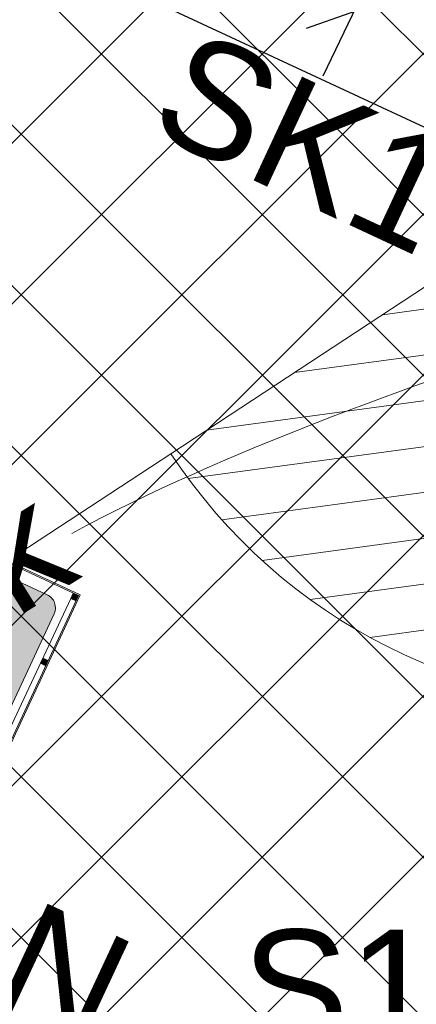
# Model space of a CAD drawing. Header units: millimetres. Extents: x 1962 to 3194, y -795 to -219.
# Tile 33 of 256: x 2153.01 to 2155.78, y -612.25 to -605.37. Entities that reach past the tile are written whole.
import ezdxf

# ---------------------------------------------------------------- set-up
doc = ezdxf.new("R2010")
doc.units = ezdxf.units.MM
doc.linetypes.add('HIDDEN', pattern=[9.524999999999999, 6.35, -3.175])
doc.layers.get('0').update_dxf_attribs({"lineweight": 5})
doc.layers.get('Defpoints').update_dxf_attribs({"lineweight": 9})
for name, color, linetype, lineweight in [('A_hatch nawierzchnia', 253, 'Continuous', 9), ('A_hidden', 137, 'HIDDEN', 9), ('A_kamery', 23, 'Continuous', 9), ('A_mapa projektowa', 253, 'Continuous', 9), ('A_wiata MGO', 197, 'Continuous', 9), ('A_wymiary pzt', 116, 'Continuous', 9), ('IE_kk', 30, 'Continuous', 9), ('IE_nn', 1, 'Continuous', 9)]:
    doc.layers.add(name, color=color, linetype=linetype, lineweight=lineweight)
doc.styles.get("Standard").update_dxf_attribs({"font": 'arial.ttf'})
doc.styles.add('wymiary pzt', font='txt')
doc.dimstyles.new('wymiary pzt', dxfattribs={"dimtxt": 1.5, "dimasz": 0.5, "dimexe": 0.5, "dimexo": 0.1, "dimgap": 0.05, "dimtad": 1, "dimdec": 1, "dimrnd": 0.1, "dimzin": 0, "dimtxsty": 'wymiary pzt', "dimblk": 'OBLIQUE', "dimcen": 1, "dimadec": 1, "dimazin": 0, "dimtfac": 1, "dimtmove": 0, "dimatfit": 3, "dimfxl": 0, "dimarcsym": 0})
picture_1 = doc.add_image_def('image1.tif', size_in_pixel=(3404, 2413))

# ---------------------------------------------------------------- blocks, each defined once
blk = doc.blocks.new('zw$EA68')
at = {"layer": 'A_wiata MGO'}
h = blk.add_hatch(color=255, dxfattribs=at)
h.dxf.hatch_style = 2
edge = h.paths.add_edge_path()
edge.add_line((-4.199991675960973, -2.257655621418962), (-3.112229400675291, -2.764383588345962))
edge.add_ellipse((-3.154456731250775, -2.855030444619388), major_axis=(0.09064685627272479, -0.04222733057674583), ratio=1, start_angle=-1.0646203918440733e-09, end_angle=90.00000000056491, ccw=False)
edge.add_line((-3.063809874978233, -2.897257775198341), (-3.443855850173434, -3.7130794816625))
edge.add_ellipse((-3.534502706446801, -3.670852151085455), major_axis=(0.09064685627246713, -0.04222733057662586), ratio=1, start_angle=-90.00000000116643, end_angle=5.729816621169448e-10, ccw=False)
edge.add_line((-3.576730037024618, -3.761499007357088), (-4.664492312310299, -3.254771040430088))
edge.add_ellipse((-4.622264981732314, -3.164124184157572), major_axis=(0.09064685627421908, -0.04222733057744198), ratio=1, start_angle=180.0000000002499, end_angle=269.9999999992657, ccw=False)
edge.add_line((-4.71291183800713, -3.121896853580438), (-4.332865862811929, -2.306075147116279))
edge.add_ellipse((-4.242219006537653, -2.348302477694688), major_axis=(0.09064685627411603, -0.04222733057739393), ratio=1, start_angle=90.00000000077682, end_angle=179.999999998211, ccw=False)
h = blk.add_hatch(color=256, dxfattribs=at)
h.dxf.hatch_style = 1
h.paths.add_polyline_path([(-4.822326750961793, -3.247393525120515), (-4.85858549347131, -3.230502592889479), (-4.875476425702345, -3.266761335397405), (-4.839217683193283, -3.283652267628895)])
h = blk.add_hatch(color=256, dxfattribs=at)
h.dxf.hatch_style = 1
h.paths.add_polyline_path([(-4.369092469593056, -3.458530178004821), (-4.405351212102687, -3.441639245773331), (-4.422242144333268, -3.47789798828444), (-4.385983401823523, -3.494788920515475)])
at = {"layer": 'A_hidden', "ltscale": 0.2}
blk.add_line((-2.139179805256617, -4.497322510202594), (-4.822326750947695, -3.247393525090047), dxfattribs=at)
at = {"layer": 'A_wiata MGO'}
for points in [[(-2.114970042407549, -4.563759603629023), (0.02173288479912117, 0.02297132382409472), (-2.752060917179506, 1.315127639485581), (-4.888763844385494, -3.271603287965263)], [(-2.119811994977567, -4.550472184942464), (0.008445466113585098, 0.0181293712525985), (-2.747218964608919, 1.301840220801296), (-4.875476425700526, -3.266761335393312)], [(-4.822326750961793, -3.247393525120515), (-4.85858549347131, -3.230502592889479), (-4.875476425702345, -3.266761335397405), (-4.839217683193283, -3.283652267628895)], [(-4.369092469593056, -3.458530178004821), (-4.405351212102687, -3.441639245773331), (-4.422242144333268, -3.47789798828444), (-4.385983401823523, -3.494788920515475)]]:
    blk.add_lwpolyline(points, close=True, dxfattribs=at)
blk.add_lwpolyline([(-4.199991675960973, -2.257655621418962), (-3.112229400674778, -2.764383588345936, -0.4142135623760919), (-3.063809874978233, -2.897257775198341), (-3.443855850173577, -3.713079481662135, -0.4142135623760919), (-3.576730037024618, -3.761499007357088), (-4.664492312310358, -3.254771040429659, -0.414213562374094), (-4.71291183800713, -3.121896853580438), (-4.332865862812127, -2.30607514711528, -0.414213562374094)], format="xyb", close=True, dxfattribs=at)
blk = doc.blocks.new('zw$9027')
at = {"layer": 'A_kamery'}
h = blk.add_hatch(dxfattribs=at)
h.set_pattern_fill('ANSI31', color=256, scale=0.09999999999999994, angle=75.00000000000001)
h.set_pattern_definition([(120, (-454.7439262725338, -175.431343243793), (-0.2749630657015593, -0.15875), [])])
h.paths.add_polyline_path([(3.236519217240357, -2.217250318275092, 0.5773502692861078), (0.3019354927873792, 3.911533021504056), (1.096964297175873e-09, -4.670255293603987e-10)])
blk.add_line((0, 0), (3.236519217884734, -2.217250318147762), dxfattribs=at)
at = {"layer": 'A_kamery', "linetype": 'HIDDEN', "ltscale": 0.2}
blk.add_line((3.236519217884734, -2.217250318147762), (23.86091210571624, -16.34645475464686), dxfattribs=at)
blk.add_arc((0, 0), 28.9231690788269, 325.5860297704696, 85.5860268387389, dxfattribs=at)
at = {"layer": 'A_kamery'}
blk.add_arc((0, 0), 3.923169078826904, 325.5860297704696, 85.5860268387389, dxfattribs=at)
blk = doc.blocks.new('_Oblique')
at = {"color": 0, "linetype": 'ByBlock', "lineweight": -2}
blk.add_line((-0.5, -0.5), (0.5, 0.5), dxfattribs=at)
blk = doc.blocks.new('*D72')
at = {"layer": 'A_wymiary pzt', "color": 0, "lineweight": -2}
for p, q in [((2155.315282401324, -593.8414743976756), (2154.893009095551, -594.7479429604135)), ((2155.104145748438, -594.2947086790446), (2247.020058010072, -637.113221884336)), ((2247.231194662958, -636.659987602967), (2246.808921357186, -637.566456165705))]:
    blk.add_line(p, q, dxfattribs=at)
at = {"layer": 'Defpoints', "color": 0}
for p in [(2178.900456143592, -543.2126085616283), (2270.816368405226, -586.0311217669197), (2247.020058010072, -637.113221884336)]:
    blk.add_point(p, dxfattribs=at)
at = {"layer": 'A_wymiary pzt', "color": 0, "lineweight": -2, "xscale": 0.5, "yscale": 0.5, "zscale": 0.5}
for p, rotation in [((2155.104145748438, -594.2947086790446), 155.0218058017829), ((2247.020058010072, -637.113221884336), 335.0218058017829)]:
    blk.add_blockref('_Oblique', p, dxfattribs=dict(at, rotation=rotation))
at = {"layer": 'A_wymiary pzt', "color": 0, "insert": (2201.474849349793, -614.8179452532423), "char_height": 1.5, "attachment_point": 5, "rotation": 335.0218058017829, "style": 'wymiary pzt'}
blk.add_mtext('101,4', dxfattribs=at)
blk = doc.blocks.new('*D79')
at = {"layer": 'A_wymiary pzt', "color": 0, "lineweight": -2}
for p, q in [((2190.758220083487, -550.9428459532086), (2191.664688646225, -551.3651192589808)), ((2165.452782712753, -606.4485649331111), (2191.211454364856, -551.1539826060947)), ((2164.999548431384, -606.237428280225), (2165.906016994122, -606.6597015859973))]:
    blk.add_line(p, q, dxfattribs=at)
at = {"layer": 'Defpoints', "color": 0}
for p in [(2178.055909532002, -545.0255456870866), (2191.211454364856, -551.1539826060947), (2152.297237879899, -600.320128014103)]:
    blk.add_point(p, dxfattribs=at)
at = {"layer": 'A_wymiary pzt', "color": 0, "lineweight": -2, "xscale": 0.5, "yscale": 0.5, "zscale": 0.5}
for p, rotation in [((2191.211454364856, -551.1539826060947), 65.02180580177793), ((2165.452782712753, -606.4485649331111), 245.021805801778)]:
    blk.add_blockref('_Oblique', p, dxfattribs=dict(at, rotation=rotation))
at = {"layer": 'A_wymiary pzt', "color": 0, "insert": (2177.446098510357, -578.3885262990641), "char_height": 1.5, "attachment_point": 5, "rotation": 65.02180580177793, "style": 'wymiary pzt'}
blk.add_mtext('61,0', dxfattribs=at)
blk = doc.blocks.new('*D94')
at = {"layer": 'A_wymiary pzt', "color": 0, "lineweight": -2}
for p, q in [((2157.844221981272, -569.3453564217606), (2156.937753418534, -568.9230831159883)), ((2157.390987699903, -569.1342197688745), (2139.849754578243, -606.78892386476)), ((2140.302988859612, -607.0000605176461), (2139.396520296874, -606.5777872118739))]:
    blk.add_line(p, q, dxfattribs=at)
at = {"layer": 'Defpoints', "color": 0}
for p in [(2162.985396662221, -571.7403438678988), (2139.849754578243, -606.78892386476), (2145.444163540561, -609.3950479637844)]:
    blk.add_point(p, dxfattribs=at)
at = {"layer": 'A_wymiary pzt', "color": 0, "lineweight": -2, "xscale": 0.5, "yscale": 0.5, "zscale": 0.5}
for p, rotation in [((2157.390987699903, -569.1342197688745), 65.02180580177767), ((2139.849754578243, -606.78892386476), 245.0218058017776)]:
    blk.add_blockref('_Oblique', p, dxfattribs=dict(at, rotation=rotation))
at = {"layer": 'A_wymiary pzt', "color": 0, "insert": (2147.741364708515, -587.5520915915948), "char_height": 1.5, "attachment_point": 5, "rotation": 65.02180580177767, "style": 'wymiary pzt'}
blk.add_mtext('41,5', dxfattribs=at)
blk = doc.blocks.new('*D99')
at = {"layer": 'A_wymiary pzt', "color": 0, "lineweight": -2}
for p, q in [((2148.811065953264, -603.3979545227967), (2149.233339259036, -602.4914859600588)), ((2149.02220260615, -602.9447202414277), (2249.672495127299, -649.8320955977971)), ((2249.461358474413, -650.285329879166), (2249.883631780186, -649.3788613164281))]:
    blk.add_line(p, q, dxfattribs=at)
at = {"layer": 'Defpoints', "color": 0}
for p in [(2145.915145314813, -609.6144521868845), (2249.672495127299, -649.8320955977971), (2246.565437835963, -656.5018275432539)]:
    blk.add_point(p, dxfattribs=at)
at = {"layer": 'A_wymiary pzt', "color": 0, "lineweight": -2, "xscale": 0.5, "yscale": 0.5, "zscale": 0.5}
for p, rotation in [((2149.02220260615, -602.9447202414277), 155.0218058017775), ((2249.672495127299, -649.8320955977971), 335.0218058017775)]:
    blk.add_blockref('_Oblique', p, dxfattribs=dict(at, rotation=rotation))
at = {"layer": 'A_wymiary pzt', "color": 0, "insert": (2204.043897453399, -627.4979726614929), "char_height": 1.5, "attachment_point": 5, "rotation": 335.0218058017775, "style": 'wymiary pzt'}
blk.add_mtext('111,0', dxfattribs=at)
blk = doc.blocks.new('*D106')
at = {"layer": 'A_wymiary pzt', "color": 0, "lineweight": -2}
for p, q in [((2166.341211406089, -536.9427454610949), (2165.434742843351, -536.5204721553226)), ((2165.88797712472, -536.7316088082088), (2134.428615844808, -604.2635167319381)), ((2134.881850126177, -604.4746533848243), (2133.975381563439, -604.052380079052))]:
    blk.add_line(p, q, dxfattribs=at)
at = {"layer": 'Defpoints', "color": 0}
for p in [(2176.903524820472, -541.8631400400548), (2134.428615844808, -604.2635167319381), (2145.44416354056, -609.3950479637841)]:
    blk.add_point(p, dxfattribs=at)
at = {"layer": 'A_wymiary pzt', "color": 0, "lineweight": -2, "xscale": 0.5, "yscale": 0.5, "zscale": 0.5}
for p, rotation in [((2165.88797712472, -536.7316088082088), 65.02180580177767), ((2134.428615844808, -604.2635167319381), 245.0218058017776)]:
    blk.add_blockref('_Oblique', p, dxfattribs=dict(at, rotation=rotation))
at = {"layer": 'A_wymiary pzt', "color": 0, "insert": (2149.279290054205, -570.0880825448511), "char_height": 1.5, "attachment_point": 5, "rotation": 65.02180580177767, "style": 'wymiary pzt'}
blk.add_mtext('74,5', dxfattribs=at)
blk = doc.blocks.new('*D107')
at = {"layer": 'A_wymiary pzt', "color": 0, "lineweight": -2}
for p, q in [((2163.986255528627, -530.4045041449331), (2163.064034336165, -530.0178414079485)), ((2112.77475452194, -651.2548656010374), (2163.525144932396, -530.2111727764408)), ((2113.235865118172, -651.4481969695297), (2112.313643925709, -651.0615342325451))]:
    blk.add_line(p, q, dxfattribs=at)
at = {"layer": 'Defpoints', "color": 0}
for p in [(2163.525144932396, -530.2111727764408), (2175.74213682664, -535.3334314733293), (2124.991746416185, -656.3771242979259)]:
    blk.add_point(p, dxfattribs=at)
at = {"layer": 'A_wymiary pzt', "color": 0, "lineweight": -2, "xscale": 0.5, "yscale": 0.5, "zscale": 0.5}
for p, rotation in [((2163.525144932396, -530.2111727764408), 67.25299613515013), ((2112.77475452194, -651.2548656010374), 247.2529961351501)]:
    blk.add_blockref('_Oblique', p, dxfattribs=dict(at, rotation=rotation))
at = {"layer": 'A_wymiary pzt', "color": 0, "insert": (2137.248532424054, -590.3550789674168), "char_height": 1.5, "attachment_point": 5, "rotation": 67.25299613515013, "style": 'wymiary pzt'}
blk.add_mtext('131,3', dxfattribs=at)
blk = doc.blocks.new('*D116')
at = {"layer": 'A_wymiary pzt', "color": 0, "lineweight": -2}
for p, q in [((2150.616390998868, -603.603093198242), (2151.047707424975, -602.700892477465)), ((2155.343278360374, -605.3086827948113), (2150.832049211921, -603.1519928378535)), ((2155.127620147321, -605.7597831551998), (2155.558936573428, -604.8575824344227))]:
    blk.add_line(p, q, dxfattribs=at)
at = {"layer": 'Defpoints', "color": 0}
for p in [(2150.832049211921, -603.1519928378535), (2149.018577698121, -606.9452991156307), (2153.529806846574, -609.1019890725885)]:
    blk.add_point(p, dxfattribs=at)
at = {"layer": 'A_wymiary pzt', "color": 0, "lineweight": -2, "xscale": 0.5, "yscale": 0.5, "zscale": 0.5}
for p, rotation in [((2150.832049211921, -603.1519928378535), 154.4488671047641), ((2155.343278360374, -605.3086827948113), 334.4488671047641)]:
    blk.add_blockref('_Oblique', p, dxfattribs=dict(at, rotation=rotation))
at = {"layer": 'A_wymiary pzt', "color": 0, "insert": (2153.509250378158, -603.3484893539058), "char_height": 1.5, "attachment_point": 5, "rotation": 334.4488671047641, "style": 'wymiary pzt'}
blk.add_mtext('5,0', dxfattribs=at)
blk = doc.blocks.new('*D174')
at = {"layer": 'A_wymiary pzt', "color": 0, "lineweight": -2}
for p, q in [((2145.185091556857, -605.5566366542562), (2144.278622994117, -605.1343633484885)), ((2143.448146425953, -608.1011644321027), (2144.731857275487, -605.3455000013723)), ((2143.901380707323, -608.3123010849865), (2142.994912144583, -607.8900277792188))]:
    blk.add_line(p, q, dxfattribs=at)
at = {"layer": 'Defpoints', "color": 0}
for p in [(2144.731857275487, -605.3455000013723), (2153.417031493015, -609.3914397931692), (2152.133320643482, -612.1471042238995)]:
    blk.add_point(p, dxfattribs=at)
at = {"layer": 'A_wymiary pzt', "color": 0, "lineweight": -2, "xscale": 0.5, "yscale": 0.5, "zscale": 0.5}
for p, rotation in [((2144.731857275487, -605.3455000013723), 65.02180580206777), ((2143.448146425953, -608.1011644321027), 245.0218058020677)]:
    blk.add_blockref('_Oblique', p, dxfattribs=dict(at, rotation=rotation))
at = {"layer": 'A_wymiary pzt', "color": 0, "insert": (2143.20398182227, -606.3105847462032), "char_height": 1.5, "attachment_point": 5, "rotation": 65.02180580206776, "style": 'wymiary pzt'}
blk.add_mtext('3,0', dxfattribs=at)
blk = doc.blocks.new('zw$5664')
at = {"layer": 'IE_kk'}
blk.add_open_spline([(-22.14429987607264, -73.7281445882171), (-21.05970511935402, -73.14488507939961), (-19.83542085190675, -72.72192201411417), (-18.61113658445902, -72.29895894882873)], degree=3, dxfattribs=at)
for s, rotation, p in [('SK15', 335.0218058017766, (-21.63267922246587, -70.90859250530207)), ('2k', 31.94517234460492, (-23.06857568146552, -74.65489248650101))]:
    blk.add_text(s, height=0.8, rotation=rotation, dxfattribs=at).set_placement(p)
blk = doc.blocks.new('zw$253A')
at = {"layer": 'IE_nn'}
blk.add_text('2eN', height=0.8, rotation=335.0229169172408, dxfattribs=at).set_placement((-23.8606657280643, -76.47810905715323))
at = {"layer": 'IE_nn', "color": 5}
blk.add_text('S17', height=0.8, dxfattribs=at).set_placement((-20.95647306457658, -77.2973191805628))

msp = doc.modelspace()

# ---------------------------------------------------------------- hatches: boundary and pattern name
at = {"layer": 'A_hatch nawierzchnia'}
h = msp.add_hatch(dxfattribs=at)
h.set_pattern_fill('NET', color=256, scale=0.25, angle=45)
h.set_pattern_definition([(45, (0, 0), (-0.561266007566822, 0.5612660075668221), []), (135, (0, 0), (-0.5612660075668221, -0.561266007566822), [])])
h.paths.add_polyline_path([(2146.093270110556, -609.3885396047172), (2152.217513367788, -600.3491797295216), (2231.451930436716, -637.2600893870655), (2230.945202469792, -638.3478516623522), (2231.942317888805, -638.8123522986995), (2232.449045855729, -637.7245900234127), (2244.187813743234, -643.193029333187), (2244.242201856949, -643.2183657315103), (2246.600138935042, -656.2091018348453), (2216.038079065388, -641.9719373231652), (2214.950316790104, -641.4652093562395), (2193.376364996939, -631.4151046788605), (2192.288602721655, -630.9083767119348), (2170.714650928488, -620.8582720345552), (2169.626888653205, -620.3515440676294)])
h.paths.add_polyline_path([(2198.003624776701, -631.7424202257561), (2204.104200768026, -634.5843394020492), (2205.72692180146, -631.1009423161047), (2199.626345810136, -628.2590231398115)], flags=16)
h.paths.add_polyline_path([(2184.651300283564, -625.5223146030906), (2190.751876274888, -628.3642337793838), (2192.374597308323, -624.8808366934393), (2186.274021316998, -622.038917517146)], flags=16)
h.paths.add_polyline_path([(2171.298975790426, -619.3022089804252), (2172.921696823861, -615.8188118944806), (2179.022272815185, -618.6607310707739), (2177.399551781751, -622.1441281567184)], flags=16)
h.paths.add_polyline_path([(2159.569372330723, -609.5987062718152), (2165.669948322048, -612.4406254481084), (2164.047227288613, -615.9240225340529), (2157.946651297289, -613.0821033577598)], flags=16)
h.paths.add_polyline_path([(2217.456525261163, -640.8044450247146), (2211.355949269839, -637.9625258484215), (2212.978670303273, -634.4791287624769), (2219.079246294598, -637.3210479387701)], flags=16)
h.paths.add_polyline_path([(2224.708273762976, -644.1826314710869), (2226.330994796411, -640.6992343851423), (2232.431570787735, -643.5411535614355), (2230.808849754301, -647.02455064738)], flags=16)

# ---------------------------------------------------------------- block references
at = {"layer": 'A_kamery'}
for p, rotation in [((2157.877891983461, -606.0848687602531), 20.82106243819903), ((2157.342351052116, -606.2449257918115), 247.7247559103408)]:
    msp.add_blockref('zw$9027', p, dxfattribs=dict(at, rotation=rotation))
at = {"layer": 'A_wiata MGO', "xscale": -1, "rotation": 40.04361160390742}
msp.add_blockref('zw$EA68', (2147.582848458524, -610.0272922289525), dxfattribs=at)
at = {"layer": 'IE_kk'}
msp.add_blockref('zw$5664', (2175.515519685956, -535.2278631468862), dxfattribs=at)
at = {"layer": 'IE_nn'}
msp.add_blockref('zw$253A', (2175.515519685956, -535.2278631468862), dxfattribs=at)

# ---------------------------------------------------------------- dimensions: what is measured, and where the dimension line sits
at = {"layer": 'A_wymiary pzt'}
for p1, p2, distance, picture, middle in [((2124.991746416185, -656.3771242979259), (2175.74213682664, -535.3334314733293), 13.24735540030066, '*D107', (2137.248532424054, -590.3550789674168)), ((2176.903524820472, -541.8631400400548), (2145.44416354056, -609.3950479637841), -12.152156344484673, '*D106', (2149.279290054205, -570.0880825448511)), ((2178.900456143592, -543.2126085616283), (2270.816368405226, -586.0311217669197), -56.35286453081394, '*D72', (2201.474849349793, -614.8179452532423)), ((2152.297237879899, -600.320128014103), (2178.055909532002, -545.0255456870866), -14.51296313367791, '*D79', (2177.446098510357, -578.3885262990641)), ((2162.985396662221, -571.7403438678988), (2145.444163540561, -609.3950479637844), -6.171652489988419, '*D94', (2147.741364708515, -587.5520915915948)), ((2152.133320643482, -612.1471042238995), (2153.417031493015, -609.3914397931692), 9.58132976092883, '*D174', (2143.20398182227, -606.3105847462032))]:
    dim = msp.add_aligned_dim(p1=p1, p2=p2, distance=distance, dimstyle='wymiary pzt', dxfattribs=at)
    dim.commit()
    dim.dimension.update_dxf_attribs({"geometry": picture, "text_midpoint": middle})
dim = msp.add_aligned_dim(p1=(2153.529806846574, -609.1019890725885), p2=(2149.018577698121, -606.9452991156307), distance=-4.204503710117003, dimstyle='wymiary pzt', override={"dimblk": 'Oblique'}, dxfattribs=at)
dim.commit()
dim.dimension.update_dxf_attribs({"geometry": '*D116', "text_midpoint": (2153.509250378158, -603.3484893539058)})
dim = msp.add_linear_dim(base=(2249.672495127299, -649.8320955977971), p1=(2145.915145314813, -609.6144521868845), p2=(2246.565437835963, -656.5018275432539), angle=335.0218058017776, dimstyle='wymiary pzt', dxfattribs=at)
dim.commit()
dim.dimension.update_dxf_attribs({"geometry": '*D99', "text_midpoint": (2203.63114998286, -628.3839926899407), "dimtype": 161})

# ---------------------------------------------------------------- pictures from other files: only their frames are drawn
at = {"layer": 'A_mapa projektowa'}
image = msp.add_image(picture_1, insert=(2100.346613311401, -709.8064615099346), size_in_units=(288.20533333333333, 204.30066666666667), dxfattribs=at)
image.dxf.flags = 15

doc.saveas('drawing.dxf')
